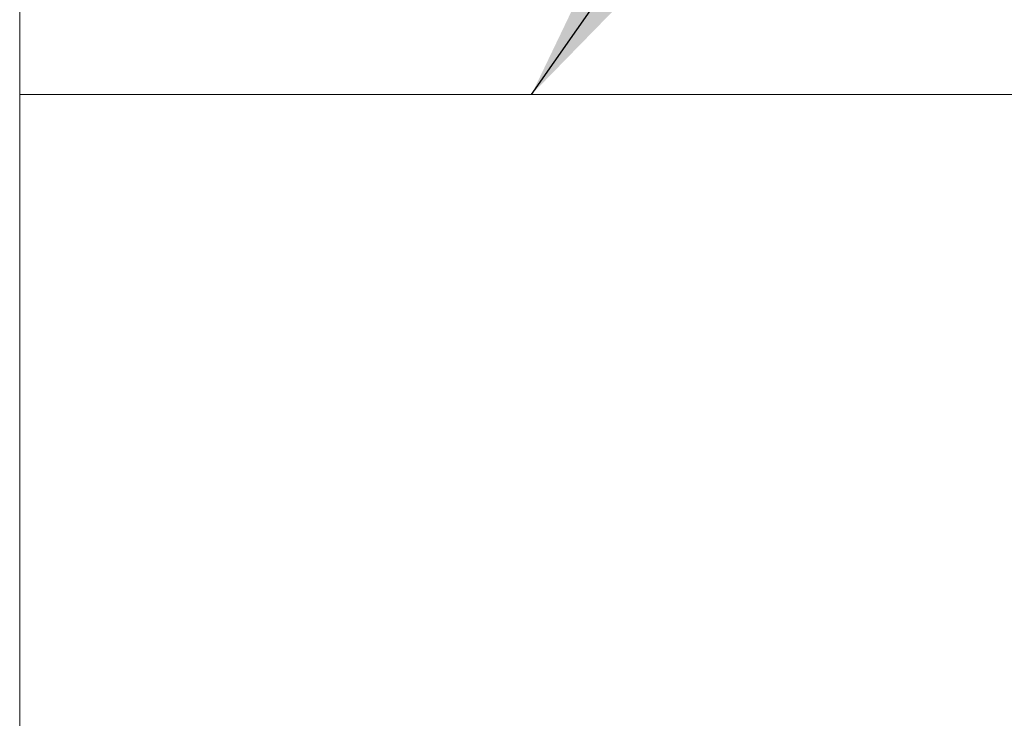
# Model space of a CAD drawing. Extents: x 10 to 201, y 57 to 158.
# Tile 31 of 49: x 128 to 141, y 112 to 122. Entities that reach past the tile are written whole.
import ezdxf

# ---------------------------------------------------------------- set-up
doc = ezdxf.new("R2010")
doc.units = 0
doc.header["$LTSCALE"] = 3
doc.header["$MEASUREMENT"] = 0
doc.layers.add('DIM', color=4, linetype='Continuous')
doc.styles.add('DIM-7', font='SIMPLEX.shx', dxfattribs={"width": 0.7, "bigfont": 'chineset.shx'})
doc.dimstyles.new('CNS', dxfattribs={"dimtxt": 3.5, "dimasz": 2.5, "dimexe": 1, "dimexo": 1.5, "dimgap": 0.09, "dimtad": 0, "dimdsep": 46, "dimtxsty": 'DIM-7', "dimcen": 0.09, "dimclrd": 1, "dimclre": 1, "dimclrt": 4, "dimadec": 0, "dimazin": 0, "dimtfac": 1, "dimtix": 1, "dimtmove": 2, "dimatfit": 3, "dimfxl": 1, "dimtvp": 0.971429, "dimtolj": 1, "dimarcsym": 0})

msp = doc.modelspace()

# ---------------------------------------------------------------- linework, layer by layer
at = {"layer": 'DIM', "color": 7, "linetype": 'Continuous', "lineweight": 0}
for p, q in [((128.037, 130.143), (128.037, 71.143)), ((128.037, 120.643), (196.537, 120.643))]:
    msp.add_line(p, q, dxfattribs=at)

# ---------------------------------------------------------------- leaders
at = {"layer": 'DIM', "color": 7, "linetype": 'Continuous', "lineweight": 0, "annotation_type": 0, "has_hookline": 1, "hookline_direction": 0, "text_width": 4.947}
msp.add_leader([(134.936, 120.643), (138.981, 126.422), (140.981, 126.422)], dimstyle='CNS', override={"dimscale": 0.8, "dimgap": 0.8, "dimtad": 1, "dimclrd": 7, "dimclre": 7, "dimclrt": 7, "dimtm": 0.05, "dimtfac": 0.6, "dimtmove": 0}, dxfattribs=at)

doc.saveas('drawing.dxf')
